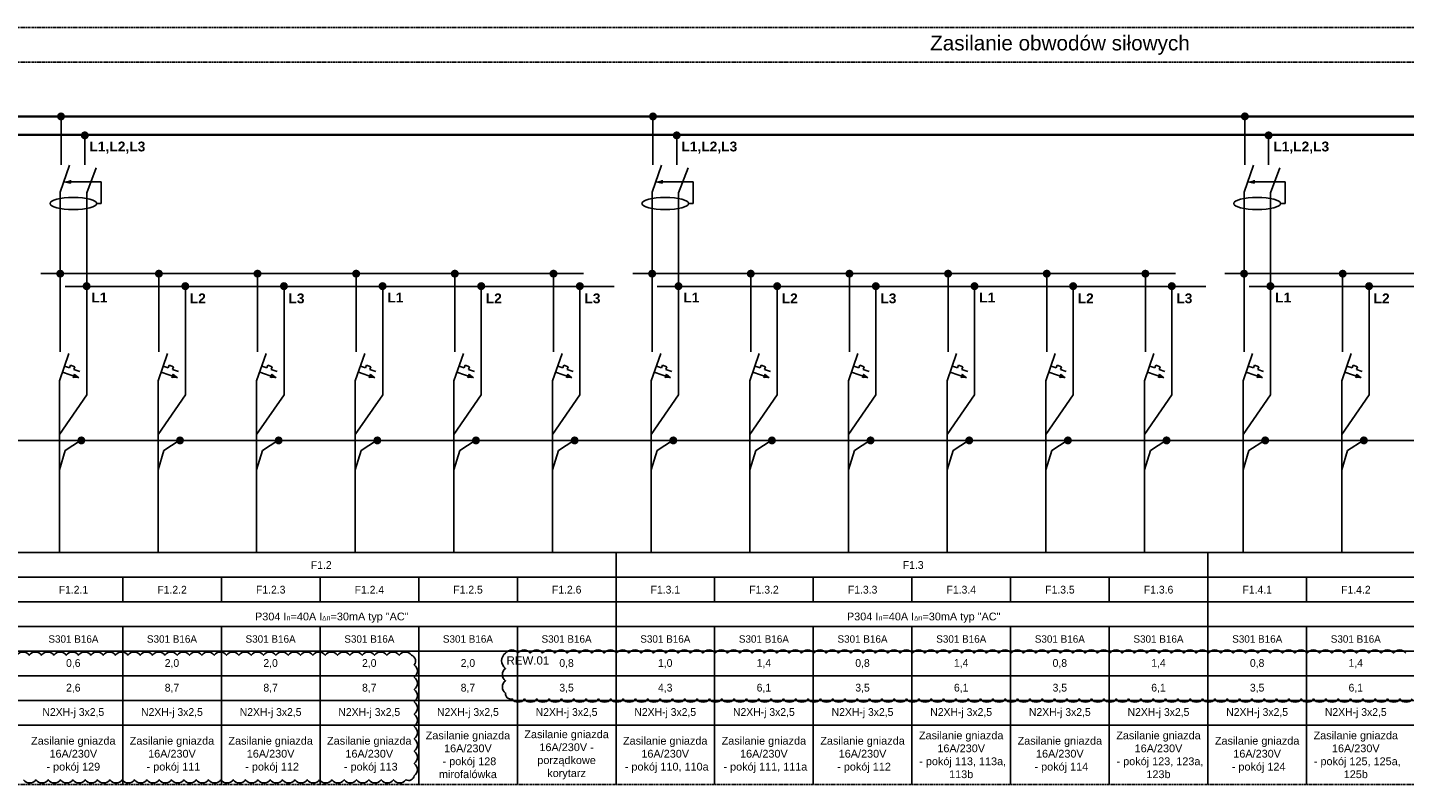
# Model space of a CAD drawing. Header units: millimetres. Extents: x 203 to 3426, y 719 to 2381.
# Tile 4 of 185: x 686 to 1523, y 1903 to 2363. Entities that reach past the tile are written whole.
import ezdxf
from ezdxf.enums import TextEntityAlignment as Align

# ---------------------------------------------------------------- set-up
doc = ezdxf.new("R2010")
doc.units = ezdxf.units.MM
doc.linetypes.add('DASHED', pattern=[0.75, 0.5, -0.25])
doc.linetypes.add('DASHED2', pattern=[9.525, 6.35, -3.175])
for name, color, linetype in [('_IE_REW01', 30, 'Continuous'), ('Blok', 7, 'Continuous'), ('elektryka', 3, 'Continuous'), ('XE_adresy', 7, 'Continuous'), ('XE_opisy', 7, 'Continuous')]:
    doc.layers.add(name, color=color, linetype=linetype)
doc.styles.add('opis_el', font='arialbd.ttf')
doc.styles.get("Standard").update_dxf_attribs({"font": 'ARIAL.TTF'})
doc.styles.add('STYLE2', font='txt', dxfattribs={"height": 2.5})

msp = doc.modelspace()

# ---------------------------------------------------------------- hatches: boundary and pattern name
for points in [[(711.7, 2270.11), (711.7, 2268.28), (707.94, 2269.19)], [(1071.7, 2270.11), (1071.7, 2268.28), (1067.94, 2269.19)], [(1431.7, 2270.11), (1431.7, 2268.28), (1427.94, 2269.19)], [(716.79, 2149.86), (713.43, 2149.84), (714.17, 2151.97)], [(776.79, 2149.86), (773.43, 2149.84), (774.17, 2151.97)], [(836.79, 2149.86), (833.43, 2149.84), (834.17, 2151.97)], [(896.79, 2149.86), (893.43, 2149.84), (894.17, 2151.97)], [(956.79, 2149.86), (953.43, 2149.84), (954.17, 2151.97)], [(1016.79, 2149.86), (1013.43, 2149.84), (1014.17, 2151.97)], [(1076.79, 2149.86), (1073.43, 2149.84), (1074.17, 2151.97)], [(1136.79, 2149.86), (1133.43, 2149.84), (1134.17, 2151.97)], [(1196.79, 2149.86), (1193.43, 2149.84), (1194.17, 2151.97)], [(1256.79, 2149.86), (1253.43, 2149.84), (1254.17, 2151.97)], [(1316.79, 2149.86), (1313.43, 2149.84), (1314.17, 2151.97)], [(1376.79, 2149.86), (1373.43, 2149.84), (1374.17, 2151.97)], [(1436.79, 2149.86), (1433.43, 2149.84), (1434.17, 2151.97)], [(1496.79, 2149.86), (1493.43, 2149.84), (1494.17, 2151.97)]]:
    msp.add_hatch(color=256).paths.add_polyline_path(points)
at = {"linetype": 'Continuous'}
for points in [[(718.39, 2109.39, 1), (718.39, 2114.27, 1)], [(778.39, 2109.39, 1), (778.39, 2114.27, 1)], [(838.39, 2109.39, 1), (838.39, 2114.27, 1)], [(898.39, 2109.39, 1), (898.39, 2114.27, 1)], [(958.39, 2109.39, 1), (958.39, 2114.27, 1)], [(1018.39, 2109.39, 1), (1018.39, 2114.27, 1)], [(1078.39, 2109.39, 1), (1078.39, 2114.27, 1)], [(1138.39, 2109.39, 1), (1138.39, 2114.27, 1)], [(1198.39, 2109.39, 1), (1198.39, 2114.27, 1)], [(1258.39, 2109.39, 1), (1258.39, 2114.27, 1)], [(1318.39, 2109.39, 1), (1318.39, 2114.27, 1)], [(1378.39, 2109.39, 1), (1378.39, 2114.27, 1)], [(1438.39, 2109.39, 1), (1438.39, 2114.27, 1)], [(1498.39, 2109.39, 1), (1498.39, 2114.27, 1)]]:
    msp.add_hatch(color=94, dxfattribs=at).paths.add_polyline_path(points)
at = {"layer": 'Blok'}
for color, points in [(24, [(706.03, 2306.48, 1), (706.03, 2311.35, 1)]), (24, [(1066.03, 2306.48, 1), (1066.03, 2311.35, 1)]), (24, [(1426.03, 2306.48, 1), (1426.03, 2311.35, 1)]), (5, [(720.47, 2294.95, 1), (720.47, 2299.83, 1)]), (5, [(1080.47, 2294.95, 1), (1080.47, 2299.83, 1)]), (5, [(1440.47, 2294.95, 1), (1440.47, 2299.83, 1)]), (24, [(705.53, 2210.82, 1), (705.53, 2215.69, 1)]), (24, [(765.53, 2210.82, 1), (765.53, 2215.69, 1)]), (24, [(825.53, 2210.82, 1), (825.53, 2215.69, 1)]), (24, [(885.53, 2210.82, 1), (885.53, 2215.69, 1)]), (24, [(945.53, 2210.82, 1), (945.53, 2215.69, 1)]), (24, [(1005.53, 2210.82, 1), (1005.53, 2215.69, 1)]), (24, [(1065.53, 2210.82, 1), (1065.53, 2215.69, 1)]), (24, [(1125.53, 2210.82, 1), (1125.53, 2215.69, 1)]), (24, [(1185.53, 2210.82, 1), (1185.53, 2215.69, 1)]), (24, [(1245.53, 2210.82, 1), (1245.53, 2215.69, 1)]), (24, [(1305.53, 2210.82, 1), (1305.53, 2215.69, 1)]), (24, [(1365.53, 2210.82, 1), (1365.53, 2215.69, 1)]), (24, [(1425.53, 2210.82, 1), (1425.53, 2215.69, 1)]), (24, [(1485.53, 2210.82, 1), (1485.53, 2215.69, 1)]), (5, [(721.58, 2203.23, 1), (721.58, 2208.11, 1)]), (5, [(781.58, 2203.23, 1), (781.58, 2208.11, 1)]), (5, [(841.58, 2203.23, 1), (841.58, 2208.11, 1)]), (5, [(901.58, 2203.23, 1), (901.58, 2208.11, 1)]), (5, [(961.58, 2203.23, 1), (961.58, 2208.11, 1)]), (5, [(1021.58, 2203.23, 1), (1021.58, 2208.11, 1)]), (5, [(1081.58, 2203.23, 1), (1081.58, 2208.11, 1)]), (5, [(1141.58, 2203.23, 1), (1141.58, 2208.11, 1)]), (5, [(1201.58, 2203.23, 1), (1201.58, 2208.11, 1)]), (5, [(1261.58, 2203.23, 1), (1261.58, 2208.11, 1)]), (5, [(1321.58, 2203.23, 1), (1321.58, 2208.11, 1)]), (5, [(1381.58, 2203.23, 1), (1381.58, 2208.11, 1)]), (5, [(1441.58, 2203.23, 1), (1441.58, 2208.11, 1)]), (5, [(1501.58, 2203.23, 1), (1501.58, 2208.11, 1)])]:
    msp.add_hatch(color=color, dxfattribs=at).paths.add_polyline_path(points)

# ---------------------------------------------------------------- linework, layer by layer
for p, q in [((711.7, 2270.11), (711.7, 2268.28)), ((1071.7, 2270.11), (1071.7, 2268.28)), ((1431.7, 2270.11), (1431.7, 2268.28)), ((707.94, 2269.19), (711.7, 2268.28)), ((730.46, 2269.19), (711.7, 2269.19)), ((730.46, 2255.92), (730.46, 2269.19)), ((1067.94, 2269.19), (1071.7, 2268.28)), ((1090.46, 2269.19), (1071.7, 2269.19)), ((1090.46, 2255.92), (1090.46, 2269.19)), ((1427.94, 2269.19), (1431.7, 2268.28)), ((1450.46, 2269.19), (1431.7, 2269.19)), ((1450.46, 2255.92), (1450.46, 2269.19)), ((727.72, 2255.92), (730.46, 2255.92)), ((1087.72, 2255.92), (1090.46, 2255.92)), ((1447.72, 2255.92), (1450.46, 2255.92)), ((705, 2148.17), (710.72, 2164.61)), ((765, 2148.17), (770.72, 2164.61)), ((825, 2148.17), (830.72, 2164.61)), ((885, 2148.17), (890.72, 2164.61)), ((945, 2148.17), (950.72, 2164.61)), ((1005, 2148.17), (1010.72, 2164.61)), ((1065, 2148.17), (1070.72, 2164.61)), ((1125, 2148.17), (1130.72, 2164.61)), ((1185, 2148.17), (1190.72, 2164.61)), ((1245, 2148.17), (1250.72, 2164.61)), ((1305, 2148.17), (1310.72, 2164.61)), ((1365, 2148.17), (1370.72, 2164.61)), ((1425, 2148.17), (1430.72, 2164.61)), ((1485, 2148.17), (1490.72, 2164.61)), ((716.15, 2150.08), (706.84, 2153.33)), ((711.26, 2155.94), (708.13, 2157.03)), ((711.83, 2157.57), (711.26, 2155.94)), ((714.46, 2156.65), (711.81, 2157.63)), ((713.89, 2155.02), (714.46, 2156.65)), ((717.44, 2153.78), (713.89, 2155.02)), ((776.15, 2150.08), (766.84, 2153.33)), ((771.26, 2155.94), (768.13, 2157.03)), ((771.83, 2157.57), (771.26, 2155.94)), ((774.46, 2156.65), (771.81, 2157.63)), ((773.89, 2155.02), (774.46, 2156.65)), ((777.44, 2153.78), (773.89, 2155.02)), ((836.15, 2150.08), (826.84, 2153.33)), ((831.26, 2155.94), (828.13, 2157.03)), ((831.83, 2157.57), (831.26, 2155.94)), ((834.46, 2156.65), (831.81, 2157.63)), ((833.89, 2155.02), (834.46, 2156.65)), ((837.44, 2153.78), (833.89, 2155.02)), ((896.15, 2150.08), (886.84, 2153.33)), ((891.26, 2155.94), (888.13, 2157.03)), ((891.83, 2157.57), (891.26, 2155.94)), ((894.46, 2156.65), (891.81, 2157.63)), ((893.89, 2155.02), (894.46, 2156.65)), ((897.44, 2153.78), (893.89, 2155.02)), ((956.15, 2150.08), (946.84, 2153.33)), ((951.26, 2155.94), (948.13, 2157.03)), ((951.83, 2157.57), (951.26, 2155.94)), ((954.46, 2156.65), (951.81, 2157.63)), ((953.89, 2155.02), (954.46, 2156.65)), ((957.44, 2153.78), (953.89, 2155.02)), ((1016.15, 2150.08), (1006.84, 2153.33)), ((1011.26, 2155.94), (1008.13, 2157.03)), ((1011.83, 2157.57), (1011.26, 2155.94)), ((1014.46, 2156.65), (1011.81, 2157.63)), ((1013.89, 2155.02), (1014.46, 2156.65)), ((1017.44, 2153.78), (1013.89, 2155.02)), ((1076.15, 2150.08), (1066.84, 2153.33)), ((1071.26, 2155.94), (1068.13, 2157.03)), ((1071.83, 2157.57), (1071.26, 2155.94)), ((1074.46, 2156.65), (1071.81, 2157.63)), ((1073.89, 2155.02), (1074.46, 2156.65)), ((1077.44, 2153.78), (1073.89, 2155.02)), ((1136.15, 2150.08), (1126.84, 2153.33)), ((1131.26, 2155.94), (1128.13, 2157.03)), ((1131.83, 2157.57), (1131.26, 2155.94)), ((1134.46, 2156.65), (1131.81, 2157.63)), ((1133.89, 2155.02), (1134.46, 2156.65)), ((1137.44, 2153.78), (1133.89, 2155.02)), ((1196.15, 2150.08), (1186.84, 2153.33)), ((1191.26, 2155.94), (1188.13, 2157.03)), ((1191.83, 2157.57), (1191.26, 2155.94)), ((1194.46, 2156.65), (1191.81, 2157.63)), ((1193.89, 2155.02), (1194.46, 2156.65)), ((1197.44, 2153.78), (1193.89, 2155.02)), ((1256.15, 2150.08), (1246.84, 2153.33)), ((1251.26, 2155.94), (1248.13, 2157.03)), ((1251.83, 2157.57), (1251.26, 2155.94)), ((1254.46, 2156.65), (1251.81, 2157.63)), ((1253.89, 2155.02), (1254.46, 2156.65)), ((1257.44, 2153.78), (1253.89, 2155.02)), ((1316.15, 2150.08), (1306.84, 2153.33)), ((1311.26, 2155.94), (1308.13, 2157.03)), ((1311.83, 2157.57), (1311.26, 2155.94)), ((1314.46, 2156.65), (1311.81, 2157.63)), ((1313.89, 2155.02), (1314.46, 2156.65)), ((1317.44, 2153.78), (1313.89, 2155.02)), ((1376.15, 2150.08), (1366.84, 2153.33)), ((1371.26, 2155.94), (1368.13, 2157.03)), ((1371.83, 2157.57), (1371.26, 2155.94)), ((1374.46, 2156.65), (1371.81, 2157.63)), ((1373.89, 2155.02), (1374.46, 2156.65)), ((1377.44, 2153.78), (1373.89, 2155.02)), ((1436.15, 2150.08), (1426.84, 2153.33)), ((1431.26, 2155.94), (1428.13, 2157.03)), ((1431.83, 2157.57), (1431.26, 2155.94)), ((1434.46, 2156.65), (1431.81, 2157.63)), ((1433.89, 2155.02), (1434.46, 2156.65)), ((1437.44, 2153.78), (1433.89, 2155.02)), ((1496.15, 2150.08), (1486.84, 2153.33)), ((1491.26, 2155.94), (1488.13, 2157.03)), ((1491.83, 2157.57), (1491.26, 2155.94)), ((1494.46, 2156.65), (1491.81, 2157.63)), ((1493.89, 2155.02), (1494.46, 2156.65)), ((1497.44, 2153.78), (1493.89, 2155.02)), ((705, 2043.56), (705, 2148.17)), ((713.43, 2149.84), (714.2, 2152.04)), ((716.79, 2149.86), (714.17, 2151.97)), ((765, 2043.56), (765, 2148.17)), ((773.43, 2149.84), (774.2, 2152.04)), ((776.79, 2149.86), (774.17, 2151.97)), ((825, 2043.56), (825, 2148.17)), ((833.43, 2149.84), (834.2, 2152.04)), ((836.79, 2149.86), (834.17, 2151.97)), ((885, 2043.56), (885, 2148.17)), ((893.43, 2149.84), (894.2, 2152.04)), ((896.79, 2149.86), (894.17, 2151.97)), ((945, 2043.56), (945, 2148.17)), ((953.43, 2149.84), (954.2, 2152.04)), ((956.79, 2149.86), (954.17, 2151.97)), ((1005, 2043.56), (1005, 2148.17)), ((1013.43, 2149.84), (1014.2, 2152.04)), ((1016.79, 2149.86), (1014.17, 2151.97)), ((1065, 2043.56), (1065, 2148.17)), ((1073.43, 2149.84), (1074.2, 2152.04)), ((1076.79, 2149.86), (1074.17, 2151.97)), ((1125, 2043.56), (1125, 2148.17)), ((1133.43, 2149.84), (1134.2, 2152.04)), ((1136.79, 2149.86), (1134.17, 2151.97)), ((1185, 2043.56), (1185, 2148.17)), ((1193.43, 2149.84), (1194.2, 2152.04)), ((1196.79, 2149.86), (1194.17, 2151.97)), ((1245, 2043.56), (1245, 2148.17)), ((1253.43, 2149.84), (1254.2, 2152.04)), ((1256.79, 2149.86), (1254.17, 2151.97)), ((1305, 2043.56), (1305, 2148.17)), ((1313.43, 2149.84), (1314.2, 2152.04)), ((1316.79, 2149.86), (1314.17, 2151.97)), ((1365, 2043.56), (1365, 2148.17)), ((1373.43, 2149.84), (1374.2, 2152.04)), ((1376.79, 2149.86), (1374.17, 2151.97)), ((1425, 2043.56), (1425, 2148.17)), ((1433.43, 2149.84), (1434.2, 2152.04)), ((1436.79, 2149.86), (1434.17, 2151.97)), ((1485, 2043.56), (1485, 2148.17)), ((1493.43, 2149.84), (1494.2, 2152.04)), ((1496.79, 2149.86), (1494.17, 2151.97))]:
    msp.add_line(p, q)
at = {"color": 94}
for p, q in [((708.54, 2105.6), (717.94, 2111.87)), ((768.54, 2105.6), (777.94, 2111.87)), ((828.54, 2105.6), (837.94, 2111.87)), ((888.54, 2105.6), (897.94, 2111.87)), ((948.54, 2105.6), (957.94, 2111.87)), ((1008.54, 2105.6), (1017.94, 2111.87)), ((1068.54, 2105.6), (1077.94, 2111.87)), ((1128.54, 2105.6), (1137.94, 2111.87)), ((1188.54, 2105.6), (1197.94, 2111.87)), ((1248.54, 2105.6), (1257.94, 2111.87)), ((1308.54, 2105.6), (1317.94, 2111.87)), ((1368.54, 2105.6), (1377.94, 2111.87)), ((1428.54, 2105.6), (1437.94, 2111.87)), ((1488.54, 2105.6), (1497.94, 2111.87)), ((705, 2094.03), (708.54, 2105.6)), ((765, 2094.03), (768.54, 2105.6)), ((825, 2094.03), (828.54, 2105.6)), ((885, 2094.03), (888.54, 2105.6)), ((945, 2094.03), (948.54, 2105.6)), ((1005, 2094.03), (1008.54, 2105.6)), ((1065, 2094.03), (1068.54, 2105.6)), ((1125, 2094.03), (1128.54, 2105.6)), ((1185, 2094.03), (1188.54, 2105.6)), ((1245, 2094.03), (1248.54, 2105.6)), ((1305, 2094.03), (1308.54, 2105.6)), ((1365, 2094.03), (1368.54, 2105.6)), ((1425, 2094.03), (1428.54, 2105.6)), ((1485, 2094.03), (1488.54, 2105.6))]:
    msp.add_line(p, q, dxfattribs=at)
for points in [[(203.56, 2043.56), (3083.56, 2043.56)], [(1043.56, 2043.56), (1043.56, 1902.56)], [(1403.56, 2043.56), (1403.56, 1902.56)], [(263.56, 2028.56), (3083.56, 2028.56)], [(743.56, 2028.56), (743.56, 2013.56)], [(803.56, 2028.56), (803.56, 2013.56)], [(863.56, 2028.56), (863.56, 2013.56)], [(863.56, 2028.56), (863.56, 2013.56)], [(923.56, 2028.56), (923.56, 2013.56)], [(983.56, 2028.56), (983.56, 2013.56)], [(1103.56, 2028.56), (1103.56, 2013.56)], [(1163.56, 2028.56), (1163.56, 2013.56)], [(1223.56, 2028.56), (1223.56, 2013.56)], [(1223.56, 2028.56), (1223.56, 2013.56)], [(1283.56, 2028.56), (1283.56, 2013.56)], [(1343.56, 2028.56), (1343.56, 2013.56)], [(1463.56, 2028.56), (1463.56, 2013.56)], [(203.56, 2013.56), (3083.56, 2013.56)], [(263.56, 1998.56), (3083.56, 1998.56)], [(743.56, 1998.56), (743.56, 1902.56)], [(803.56, 1998.56), (803.56, 1902.56)], [(863.56, 1998.56), (863.56, 1902.56)], [(863.56, 1998.56), (863.56, 1902.56)], [(863.56, 1998.56), (863.56, 1902.56)], [(863.56, 1998.56), (863.56, 1902.56)], [(863.56, 1998.56), (863.56, 1902.56)], [(923.56, 1998.56), (923.56, 1902.56)], [(983.56, 1998.56), (983.56, 1902.56)], [(1103.56, 1998.56), (1103.56, 1902.56)], [(1163.56, 1998.56), (1163.56, 1902.56)], [(1223.56, 1998.56), (1223.56, 1902.56)], [(1223.56, 1998.56), (1223.56, 1902.56)], [(1223.56, 1998.56), (1223.56, 1902.56)], [(1223.56, 1998.56), (1223.56, 1902.56)], [(1223.56, 1998.56), (1223.56, 1902.56)], [(1283.56, 1998.56), (1283.56, 1902.56)], [(1343.56, 1998.56), (1343.56, 1902.56)], [(1463.56, 1998.56), (1463.56, 1902.56)], [(203.56, 1983.56), (3083.56, 1983.56)], [(203.56, 1968.56), (3083.56, 1968.56)], [(203.56, 1953.56), (3083.56, 1953.56)], [(203.56, 1938.56), (3083.56, 1938.56)]]:
    msp.add_lwpolyline(points)
for centre in [(713.51, 2255.92), (1073.51, 2255.92), (1433.51, 2255.92)]:
    msp.add_ellipse(centre, major_axis=(-14.2, 0), ratio=0.258872)
at = {"layer": '_IE_REW01'}
for points in [[(679.18, 1981.12, -0.5206), (686.68, 1981.12, -0.5206), (694.18, 1981.12, -0.5206), (701.68, 1981.12, -0.5206), (709.18, 1981.12, -0.5206), (716.68, 1981.12, -0.5206), (724.18, 1981.12, -0.5206), (731.68, 1981.12, -0.5206), (739.18, 1981.12, -0.5206), (746.68, 1981.12, -0.5206), (754.18, 1981.12, -0.5206), (761.68, 1981.12, -0.5206), (769.18, 1981.12, -0.5206), (776.68, 1981.12, -0.5206), (784.18, 1981.12, -0.5206), (791.68, 1981.12, -0.5206), (799.18, 1981.12, -0.5206), (806.68, 1981.12, -0.5206), (814.18, 1981.12, -0.5206), (821.68, 1981.12, -0.5206), (829.18, 1981.12, -0.5206), (836.68, 1981.12, -0.5206), (844.18, 1981.12, -0.5206), (851.68, 1981.12, -0.5206), (859.18, 1981.12, -0.5206), (866.68, 1981.12, -0.5206), (874.18, 1981.12, -0.5206), (881.68, 1981.12, -0.5206), (889.18, 1981.12, -0.5206), (896.68, 1981.12, -0.5206), (904.18, 1981.12, -0.5206), (911.68, 1981.12, -0.5206), (919.18, 1981.12, -0.5206), (920.88, 1975.32, -0.5206), (920.88, 1967.82, -0.5206), (920.88, 1960.32, -0.5206), (920.88, 1952.82, -0.5206), (920.88, 1945.32, -0.5206), (920.88, 1937.82, -0.5206), (920.88, 1930.32, -0.5206), (920.88, 1922.82, -0.5206), (920.88, 1915.32, -0.5206), (920.88, 1907.82, -0.5206), (915.75, 1905.45, -0.5206), (908.25, 1905.45, -0.5206), (900.75, 1905.45, -0.5206), (893.25, 1905.45, -0.5206), (885.75, 1905.45, -0.5206), (878.25, 1905.45, -0.5206), (870.75, 1905.45, -0.5206), (863.25, 1905.45, -0.5206), (855.75, 1905.45, -0.5206), (848.25, 1905.45, -0.5206), (840.75, 1905.45, -0.5206), (833.25, 1905.45, -0.5206), (825.75, 1905.45, -0.5206), (818.25, 1905.45, -0.5206), (810.75, 1905.45, -0.5206), (803.25, 1905.45, -0.5206), (795.75, 1905.45, -0.5206), (788.25, 1905.45, -0.5206), (780.75, 1905.45, -0.5206), (773.25, 1905.45, -0.5206), (765.75, 1905.45, -0.5206), (758.25, 1905.45, -0.5206), (750.75, 1905.45, -0.5206), (743.25, 1905.45, -0.5206), (735.75, 1905.45, -0.5206), (728.25, 1905.45, -0.5206), (720.75, 1905.45, -0.5206), (713.25, 1905.45, -0.5206), (705.75, 1905.45, -0.5206), (698.25, 1905.45, -0.5206), (690.75, 1905.45, -0.5206), (683.25, 1905.45, -0.5206)], [(1527.83, 1954.55, -0.5206), (1520.33, 1954.55, -0.5206), (1512.83, 1954.55, -0.5206), (1505.33, 1954.55, -0.5206), (1497.83, 1954.55, -0.5206), (1490.33, 1954.55, -0.5206), (1482.83, 1954.55, -0.5206), (1475.33, 1954.55, -0.5206), (1467.83, 1954.55, -0.5206), (1460.33, 1954.55, -0.5206), (1452.83, 1954.55, -0.5206), (1445.33, 1954.55, -0.5206), (1437.83, 1954.55, -0.5206), (1430.33, 1954.55, -0.5206), (1422.83, 1954.55, -0.5206), (1415.33, 1954.55, -0.5206), (1407.83, 1954.55, -0.5206), (1400.33, 1954.55, -0.5206), (1392.83, 1954.55, -0.5206), (1385.33, 1954.55, -0.5206), (1377.83, 1954.55, -0.5206), (1370.33, 1954.55, -0.5206), (1362.83, 1954.55, -0.5206), (1355.33, 1954.55, -0.5206), (1347.83, 1954.55, -0.5206), (1340.33, 1954.55, -0.5206), (1332.83, 1954.55, -0.5206), (1325.33, 1954.55, -0.5206), (1317.83, 1954.55, -0.5206), (1310.33, 1954.55, -0.5206), (1302.83, 1954.55, -0.5206), (1295.33, 1954.55, -0.5206), (1287.83, 1954.55, -0.5206), (1280.33, 1954.55, -0.5206), (1272.83, 1954.55, -0.5206), (1265.33, 1954.55, -0.5206), (1257.83, 1954.55, -0.5206), (1250.33, 1954.55, -0.5206), (1242.83, 1954.55, -0.5206), (1235.33, 1954.55, -0.5206), (1227.83, 1954.55, -0.5206), (1220.33, 1954.55, -0.5206), (1212.83, 1954.55, -0.5206), (1205.33, 1954.55, -0.5206), (1197.83, 1954.55, -0.5206), (1190.33, 1954.55, -0.5206), (1182.83, 1954.55, -0.5206), (1175.33, 1954.55, -0.5206), (1167.83, 1954.55, -0.5206), (1160.33, 1954.55, -0.5206), (1152.83, 1954.55, -0.5206), (1145.33, 1954.55, -0.5206), (1137.83, 1954.55, -0.5206), (1130.33, 1954.55, -0.5206), (1122.83, 1954.55, -0.5206), (1115.33, 1954.55, -0.5206), (1107.83, 1954.55, -0.5206), (1100.33, 1954.55, -0.5206), (1092.83, 1954.55, -0.5206), (1085.33, 1954.55, -0.5206), (1077.83, 1954.55, -0.5206), (1070.33, 1954.55, -0.5206), (1062.83, 1954.55, -0.5206), (1055.33, 1954.55, -0.5206), (1047.83, 1954.55, -0.5206), (1040.33, 1954.55, -0.5206), (1032.83, 1954.55, -0.5206), (1025.33, 1954.55, -0.5206), (1017.83, 1954.55, -0.5206), (1010.33, 1954.55, -0.5206), (1002.83, 1954.55, -0.5206), (995.33, 1954.55, -0.5206), (987.83, 1954.55, -0.5206), (980.33, 1954.55, -0.5206), (976.44, 1958.16, -0.5206), (976.44, 1965.66, -0.5206), (976.44, 1973.16, -0.5206), (976.44, 1982.48, -0.5206), (976.44, 1982.48, -0.5206), (983.94, 1982.48, -0.5206), (991.44, 1982.48, -0.5206), (998.94, 1982.48, -0.5206), (1006.44, 1982.48, -0.5206), (1013.94, 1982.48, -0.5206), (1021.44, 1982.48, -0.5206), (1028.94, 1982.48, -0.5206), (1036.44, 1982.48, -0.5206), (1043.94, 1982.48, -0.5206), (1051.44, 1982.48, -0.5206), (1058.94, 1982.48, -0.5206), (1066.44, 1982.48, -0.5206), (1073.94, 1982.48, -0.5206), (1081.44, 1982.48, -0.5206), (1088.94, 1982.48, -0.5206), (1096.44, 1982.48, -0.5206), (1103.94, 1982.48, -0.5206), (1111.44, 1982.48, -0.5206), (1118.94, 1982.48, -0.5206), (1126.44, 1982.48, -0.5206), (1133.94, 1982.48, -0.5206), (1141.44, 1982.48, -0.5206), (1148.94, 1982.48, -0.5206), (1156.44, 1982.48, -0.5206), (1163.94, 1982.48, -0.5206), (1171.44, 1982.48, -0.5206), (1178.94, 1982.48, -0.5206), (1186.44, 1982.48, -0.5206), (1193.94, 1982.48, -0.5206), (1201.44, 1982.48, -0.5206), (1208.94, 1982.48, -0.5206), (1216.44, 1982.48, -0.5206), (1223.94, 1982.48, -0.5206), (1231.44, 1982.48, -0.5206), (1238.94, 1982.48, -0.5206), (1246.44, 1982.48, -0.5206), (1253.94, 1982.48, -0.5206), (1261.44, 1982.48, -0.5206), (1268.94, 1982.48, -0.5206), (1276.44, 1982.48, -0.5206), (1283.94, 1982.48, -0.5206), (1291.44, 1982.48, -0.5206), (1298.94, 1982.48, -0.5206), (1306.44, 1982.48, -0.5206), (1313.94, 1982.48, -0.5206), (1321.44, 1982.48, -0.5206), (1328.94, 1982.48, -0.5206), (1336.44, 1982.48, -0.5206), (1343.94, 1982.48, -0.5206), (1351.44, 1982.48, -0.5206), (1358.94, 1982.48, -0.5206), (1366.44, 1982.48, -0.5206), (1373.94, 1982.48, -0.5206), (1381.44, 1982.48, -0.5206), (1388.94, 1982.48, -0.5206), (1396.44, 1982.48, -0.5206), (1403.94, 1982.48, -0.5206), (1411.44, 1982.48, -0.5206), (1418.94, 1982.48, -0.5206), (1426.44, 1982.48, -0.5206), (1433.94, 1982.48, -0.5206), (1441.44, 1982.48, -0.5206), (1448.94, 1982.48, -0.5206), (1456.44, 1982.48, -0.5206), (1463.94, 1982.48, -0.5206), (1471.44, 1982.48, -0.5206), (1478.94, 1982.48, -0.5206), (1486.44, 1982.48, -0.5206), (1493.94, 1982.48, -0.5206), (1501.44, 1982.48, -0.5206), (1508.94, 1982.48, -0.5206), (1516.44, 1982.48, -0.5206), (1523.94, 1982.48, -0.5206)]]:
    msp.add_lwpolyline(points, format="xyb", dxfattribs=at)
at = {"layer": 'Blok', "linetype": 'DASHED2', "ltscale": 0.1}
for p, q in [((203.56, 2362.98), (3083.56, 2362.98)), ((203.56, 2341.98), (3083.56, 2341.98))]:
    msp.add_line(p, q, dxfattribs=at)
at = {"layer": 'Blok', "color": 24}
for p, q in [((706.03, 2308.56), (706.03, 2279.47)), ((1066.03, 2308.56), (1066.03, 2279.47)), ((1426.03, 2308.56), (1426.03, 2279.47)), ((705.52, 2262.82), (711.24, 2279.25)), ((1065.52, 2262.82), (1071.24, 2279.25)), ((1425.52, 2262.82), (1431.24, 2279.25)), ((705.51, 2213.32), (705.52, 2262.82)), ((1065.51, 2213.32), (1065.52, 2262.82)), ((1425.51, 2213.32), (1425.52, 2262.82)), ((693.81, 2213.32), (1023.74, 2213.32)), ((705.51, 2212.4), (705.51, 2165.66)), ((765.51, 2212.4), (765.51, 2165.66)), ((825.51, 2212.4), (825.51, 2165.66)), ((885.51, 2212.4), (885.51, 2165.66)), ((945.51, 2212.4), (945.51, 2165.66)), ((1005.51, 2212.4), (1005.51, 2165.66)), ((1053.81, 2213.32), (1383.74, 2213.32)), ((1065.51, 2212.4), (1065.51, 2165.66)), ((1125.51, 2212.4), (1125.51, 2165.66)), ((1185.51, 2212.4), (1185.51, 2165.66)), ((1245.51, 2212.4), (1245.51, 2165.66)), ((1305.51, 2212.4), (1305.51, 2165.66)), ((1365.51, 2212.4), (1365.51, 2165.66)), ((1413.81, 2213.32), (1743.74, 2213.32)), ((1425.51, 2212.4), (1425.51, 2165.66)), ((1485.51, 2212.4), (1485.51, 2165.66))]:
    msp.add_line(p, q, dxfattribs=at)
at = {"layer": 'Blok', "color": 5}
for p, q in [((720.47, 2297.36), (720.47, 2279.47)), ((1080.47, 2297.36), (1080.47, 2279.47)), ((1440.47, 2297.36), (1440.47, 2279.47)), ((721.64, 2262.42), (727.36, 2277.69)), ((1081.64, 2262.42), (1087.36, 2277.69)), ((1441.64, 2262.42), (1447.36, 2277.69)), ((721.64, 2207.33), (721.64, 2262.7)), ((1081.64, 2207.33), (1081.64, 2262.7)), ((1441.64, 2207.33), (1441.64, 2262.7)), ((708.63, 2205.48), (1042.36, 2205.48)), ((721.64, 2205.48), (721.64, 2139.58)), ((781.64, 2205.48), (781.64, 2139.58)), ((841.64, 2205.48), (841.64, 2139.58)), ((901.64, 2205.48), (901.64, 2139.58)), ((961.64, 2205.48), (961.64, 2139.58)), ((1021.64, 2205.48), (1021.64, 2139.58)), ((1068.63, 2205.48), (1402.36, 2205.48)), ((1081.64, 2205.48), (1081.64, 2139.58)), ((1141.64, 2205.48), (1141.64, 2139.58)), ((1201.64, 2205.48), (1201.64, 2139.58)), ((1261.64, 2205.48), (1261.64, 2139.58)), ((1321.64, 2205.48), (1321.64, 2139.58)), ((1381.64, 2205.48), (1381.64, 2139.58)), ((1428.63, 2205.48), (1762.36, 2205.48)), ((1441.64, 2205.48), (1441.64, 2139.58)), ((1501.64, 2205.48), (1501.64, 2139.58)), ((721.64, 2139.58), (705, 2115.48)), ((781.64, 2139.58), (765, 2115.48)), ((841.64, 2139.58), (825, 2115.48)), ((901.64, 2139.58), (885, 2115.48)), ((961.64, 2139.58), (945, 2115.48)), ((1021.64, 2139.58), (1005, 2115.48)), ((1081.64, 2139.58), (1065, 2115.48)), ((1141.64, 2139.58), (1125, 2115.48)), ((1201.64, 2139.58), (1185, 2115.48)), ((1261.64, 2139.58), (1245, 2115.48)), ((1321.64, 2139.58), (1305, 2115.48)), ((1381.64, 2139.58), (1365, 2115.48)), ((1441.64, 2139.58), (1425, 2115.48)), ((1501.64, 2139.58), (1485, 2115.48))]:
    msp.add_line(p, q, dxfattribs=at)
at = {"layer": 'Blok', "color": 24, "const_width": 1.4}
msp.add_lwpolyline([(203.56, 2308.85), (3083.56, 2308.85)], dxfattribs=at)
at = {"layer": 'Blok', "color": 5, "const_width": 1.4}
msp.add_lwpolyline([(203.56, 2297.66), (3083.56, 2297.66)], dxfattribs=at)
at = {"layer": 'Blok', "color": 2, "linetype": 'DASHED2', "const_width": 1}
msp.add_lwpolyline([(203.56, 2111.86), (3083.56, 2111.86)], dxfattribs=at)
at = {"layer": 'Blok', "color": 94, "linetype": 'DASHED', "const_width": 1}
msp.add_lwpolyline([(203.56, 2111.86), (3083.56, 2111.86)], dxfattribs=at)
at = {"layer": 'XE_opisy', "linetype": 'DASHED2', "ltscale": 0.1}
msp.add_lwpolyline([(203.56, 1902.56), (3083.56, 1902.56)], dxfattribs=at)

# ---------------------------------------------------------------- texts
at = {"linetype": 'Continuous', "style": 'opis_el'}
for s, p in [('L1,L2,L3', (723.3, 2287.62)), ('L1,L2,L3', (1083.3, 2287.62)), ('L1,L2,L3', (1443.3, 2287.62)), ('L1', (724.46, 2195.73)), ('L2', (784.31, 2195.24)), ('L3', (844.31, 2195.24)), ('L1', (904.46, 2195.73)), ('L2', (964.31, 2195.24)), ('L3', (1024.31, 2195.24)), ('L1', (1084.46, 2195.73)), ('L2', (1144.31, 2195.24)), ('L3', (1204.31, 2195.24)), ('L1', (1264.46, 2195.73)), ('L2', (1324.31, 2195.24)), ('L3', (1384.31, 2195.24)), ('L1', (1444.46, 2195.73)), ('L2', (1504.31, 2195.24))]:
    msp.add_text(s, height=6, dxfattribs=at).set_placement(p)
at = {"insert": (443.56, 2352.21), "char_height": 9, "attachment_point": 4}
msp.add_mtext_dynamic_manual_height_columns('\\pxqc;Zasilanie obwodów siłowych', width=1740.0002, gutter_width=12.5, heights=[15.78], dxfattribs=at)
at = {"layer": '_IE_REW01', "insert": (976.96, 1980.49), "char_height": 5, "width": 47.6493, "attachment_point": 1}
msp.add_mtext('REW.01', dxfattribs=at)
at = {"layer": 'elektryka', "color": 7, "linetype": 'Continuous', "style": 'STYLE2'}
for s, p in [('F1.2.1', (713.56, 2021.05)), ('F1.2.2', (773.56, 2021.05)), ('F1.2.3', (833.56, 2021.05)), ('F1.2.4', (893.56, 2021.05)), ('F1.2.5', (953.56, 2021.05)), ('F1.2.6', (1013.56, 2021.05)), ('F1.3.1', (1073.56, 2021.05)), ('F1.3.2', (1133.56, 2021.05)), ('F1.3.3', (1193.56, 2021.05)), ('F1.3.4', (1253.56, 2021.05)), ('F1.3.5', (1313.56, 2021.05)), ('F1.3.6', (1373.56, 2021.05)), ('F1.4.1', (1433.56, 2021.05)), ('F1.4.2', (1493.56, 2021.05))]:
    msp.add_text(s, height=4.725, dxfattribs=at).set_placement(p, align=Align.MIDDLE)
at = {"layer": 'XE_adresy', "linetype": 'Continuous', "style": 'STYLE2'}
for s, p in [('F1.2', (864.3, 2036.05)), ('F1.3', (1224.3, 2036.05)), ('0,6', (713.49, 1976.04)), ('2,0', (773.49, 1976.04)), ('2,0', (833.49, 1976.04)), ('2,0', (893.49, 1976.04)), ('2,0', (953.49, 1976.04)), ('0,8', (1013.49, 1976.04)), ('1,0', (1073.49, 1976.04)), ('1,4', (1133.49, 1976.04)), ('0,8', (1193.49, 1976.04)), ('1,4', (1253.49, 1976.04)), ('0,8', (1313.49, 1976.04)), ('1,4', (1373.49, 1976.04)), ('0,8', (1433.49, 1976.04)), ('1,4', (1493.49, 1976.04)), ('2,6', (713.49, 1961.04)), ('8,7', (773.49, 1961.04)), ('8,7', (833.49, 1961.04)), ('8,7', (893.49, 1961.04)), ('8,7', (953.49, 1961.04)), ('3,5', (1013.49, 1961.04)), ('4,3', (1073.49, 1961.04)), ('6,1', (1133.49, 1961.04)), ('3,5', (1193.49, 1961.04)), ('6,1', (1253.49, 1961.04)), ('3,5', (1313.49, 1961.04)), ('6,1', (1373.49, 1961.04)), ('3,5', (1433.49, 1961.04)), ('6,1', (1493.49, 1961.04)), ('N2XH-j 3x2,5', (713.49, 1946.04)), ('N2XH-j 3x2,5', (773.49, 1946.04)), ('N2XH-j 3x2,5', (833.49, 1946.04)), ('N2XH-j 3x2,5', (893.49, 1946.04)), ('N2XH-j 3x2,5', (953.49, 1946.04)), ('N2XH-j 3x2,5', (1013.49, 1946.04)), ('N2XH-j 3x2,5', (1073.49, 1946.04)), ('N2XH-j 3x2,5', (1133.49, 1946.04)), ('N2XH-j 3x2,5', (1193.49, 1946.04)), ('N2XH-j 3x2,5', (1253.49, 1946.04)), ('N2XH-j 3x2,5', (1313.49, 1946.04)), ('N2XH-j 3x2,5', (1373.49, 1946.04)), ('N2XH-j 3x2,5', (1433.49, 1946.04)), ('N2XH-j 3x2,5', (1493.49, 1946.04))]:
    msp.add_text(s, height=4.725, dxfattribs=at).set_placement(p, align=Align.MIDDLE)
at = {"layer": 'XE_adresy', "linetype": 'Continuous', "char_height": 4.725, "attachment_point": 5, "style": 'STYLE2'}
for s, insert, width in [('{\\fArial|b0|i0|c238|p32;P304 I\\H0.6861x;n\\H1.458x;=40A I\\H0.5719x;Δ\\H1.2x;n\\H1.458x;=30mA typ "AC"}', (870.71, 2004.02), 337.4776), ('{\\fArial|b0|i0|c238|p32;P304 I\\H0.6861x;n\\H1.458x;=40A I\\H0.5719x;Δ\\H1.2x;n\\H1.458x;=30mA typ "AC"}', (1230.71, 2004.02), 337.4776), ('\\A1;{\\fArial|b0|i0|c238|p34;Zasilanie gniazda 16A/230V\\P - pokój 128 mirofalówka}', (953.49, 1920.56), 60.0003), ('\\A1;{\\fArial|b0|i0|c238|p34;Zasilanie gniazda 16A/230V - porządkowe korytarz}', (1013.49, 1920.56), 60.0003), ('\\A1;{\\fArial|b0|i0|c238|p34;Zasilanie gniazda 16A/230V\\P - pokój 113, 113a,\\P113b}', (1253.49, 1920.56), 60.0003), ('\\A1;{\\fArial|b0|i0|c238|p34;Zasilanie gniazda 16A/230V\\P - pokój 123, 123a,\\P123b}', (1373.49, 1920.56), 60.0003), ('\\A1;{\\fArial|b0|i0|c238|p34;Zasilanie gniazda 16A/230V\\P - pokój 125, 125a,\\P125b}', (1493.49, 1920.56), 60.0003), ('\\A1;{\\fArial|b0|i0|c238|p34;Zasilanie gniazda 16A/230V\\P- pokój 129}', (713.49, 1920.56), 60.0003), ('\\A1;{\\fArial|b0|i0|c238|p34;Zasilanie gniazda 16A/230V\\P - pokój 111}', (773.49, 1920.56), 60.0003), ('\\A1;{\\fArial|b0|i0|c238|p34;Zasilanie gniazda 16A/230V\\P - pokój 112}', (833.49, 1920.56), 60.0003), ('\\A1;{\\fArial|b0|i0|c238|p34;Zasilanie gniazda 16A/230V\\P - pokój 113}', (893.49, 1920.56), 60.0003), ('\\A1;{\\fArial|b0|i0|c238|p34;Zasilanie gniazda 16A/230V\\P - pokój 110, 110a}', (1073.49, 1920.56), 60.0003), ('\\A1;{\\fArial|b0|i0|c238|p34;Zasilanie gniazda 16A/230V\\P - pokój 111, 111a}', (1133.49, 1920.56), 60.0003), ('\\A1;{\\fArial|b0|i0|c238|p34;Zasilanie gniazda 16A/230V\\P - pokój 112}', (1193.49, 1920.56), 60.0003), ('\\A1;{\\fArial|b0|i0|c238|p34;Zasilanie gniazda 16A/230V\\P - pokój 114}', (1313.49, 1920.56), 60.0003), ('\\A1;{\\fArial|b0|i0|c238|p34;Zasilanie gniazda 16A/230V\\P - pokój 124}', (1433.49, 1920.56), 60.0003)]:
    msp.add_mtext(s, dxfattribs=dict(at, insert=insert, width=width))
at = {"layer": 'XE_opisy', "linetype": 'Continuous', "style": 'STYLE2'}
for p in [(713.56, 1991.05), (773.49, 1991.05), (833.49, 1991.05), (893.56, 1991.05), (953.49, 1991.05), (1013.49, 1991.05), (1073.56, 1991.05), (1133.49, 1991.05), (1193.49, 1991.05), (1253.56, 1991.05), (1313.49, 1991.05), (1373.49, 1991.05), (1433.56, 1991.05), (1493.49, 1991.05)]:
    msp.add_text('S301 B16A', height=4.5, dxfattribs=at).set_placement(p, align=Align.MIDDLE)

doc.saveas('drawing.dxf')
